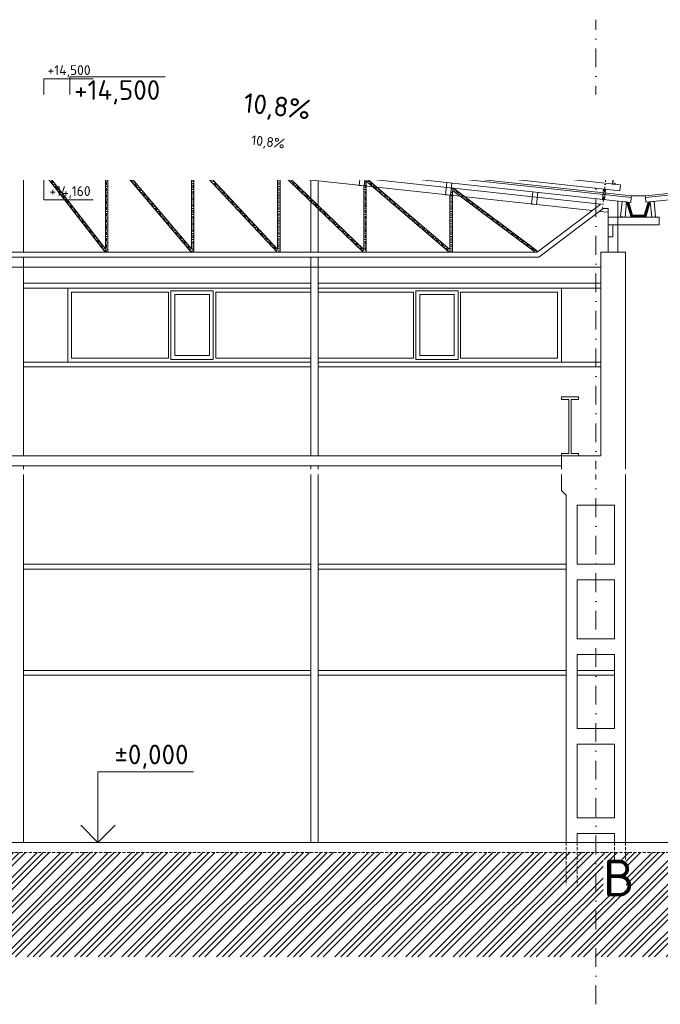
# Model space of a CAD drawing. Header units: millimetres. Extents: x -15830 to 4680139, y -28864 to 2281735.
# Tile 16 of 256: x 138006 to 151022, y 46358 to 66378. Entities that reach past the tile are written whole.
import ezdxf
from ezdxf import colors
from ezdxf.entities.mleader import LeaderData, LeaderLine
from ezdxf.enums import TextEntityAlignment as Align
from ezdxf.math import Vec2, Vec3

# ---------------------------------------------------------------- set-up
doc = ezdxf.new("R2010")
doc.units = ezdxf.units.MM
for name, pattern in [('CENTERX2', [101.6, 63.5, -12.7, 12.7, -12.7]), ('DASHDOT', [25.4, 12.7, -6.35, 0, -6.35]), ('HIDDEN', [9.525, 6.35, -3.175])]:
    doc.linetypes.add(name, pattern=pattern)
for name, color, linetype, lineweight in [('A99_FVE_řez', 6, 'Continuous', 5), ('A99_N_kce-pohl', 1, 'Continuous', 9), ('A99_N_kce-rez-sil', 6, 'Continuous', 18), ('A99_N_koty-100', 160, 'Continuous', 9), ('A99_N_koty-200-vysk', 6, 'Continuous', 9), ('A99_N_koty-vysk', 160, 'Continuous', 5), ('A99_N_txt-popis-200', 240, 'Continuous', 5), ('A99_N_txt-popis-50', 240, 'Continuous', 9), ('A99_N_txt-popis-50 @ 200', 240, 'Continuous', 9), ('A99_N_txt-popis-50 @ 50', 240, 'Continuous', 9), ('A99_S_kce-pohl', 7, 'Continuous', 5), ('A99_S_kce-rez-sil', 7, 'Continuous', 15), ('A99_S_osy', 1, 'CENTERX2', 5), ('A99_S_sraf', 252, 'Continuous', 9)]:
    doc.layers.add(name, color=color, linetype=linetype, lineweight=lineweight)
doc.styles.add('A99_kota', font='isocpeur.ttf', dxfattribs={"height": 2})
doc.styles.add('A99_popis', font='isocpeur.ttf')
doc.styles.add('ad_popis 100', font='isocpeur.ttf', dxfattribs={"height": 200})

# ---------------------------------------------------------------- blocks, each defined once
blk = doc.blocks.new('*U31')
at = {"color": 0, "linetype": 'ByBlock', "lineweight": -2}
blk.add_line((-3, 0), (7, 0), dxfattribs=at)
for points in [[(-1.75, -1.75), (0, 0), (1.75, -1.75)], [(0, 0), (0, -10.3), (0, -10.3), (10, -10.3)]]:
    blk.add_lwpolyline(points, dxfattribs=at)
at = {"color": 0, "linetype": 'ByBlock', "lineweight": -2, "style": 'A99_kota'}
for tag, p in [('VYSKA', (9.5, -7.55)), ('POPIS', (9.5, -10.8))]:
    blk.add_attdef(tag, text='', height=2, dxfattribs=at).set_placement(p, align=Align.TOP_RIGHT)
blk = doc.blocks.new('*U30')
at = {"color": 0, "linetype": 'ByBlock', "lineweight": -2}
blk.add_line((-3, 0), (7, 0), dxfattribs=at)
for points in [[(0, 0), (0, 10.3), (0, 10.3), (10, 10.3)], [(-1.75, 1.75), (0, 0), (1.75, 1.75)]]:
    blk.add_lwpolyline(points, dxfattribs=at)
at = {"color": 0, "linetype": 'ByBlock', "lineweight": -2, "style": 'A99_kota'}
for tag, p in [('VYSKA', (9.5, 13.05)), ('POPIS', (9.5, 9.8))]:
    blk.add_attdef(tag, text='', height=2, dxfattribs=at).set_placement(p, align=Align.TOP_RIGHT)
blk = doc.blocks.new('*U60')
at = {"color": 0, "linetype": 'ByBlock', "lineweight": -2}
blk.add_line((-3, 0), (7, 0), dxfattribs=at)
for points in [[(0, 0), (0, 5.35), (0, 5.35), (9.7, 5.35)], [(-1.75, 1.75), (0, 0), (1.75, 1.75)]]:
    blk.add_lwpolyline(points, dxfattribs=at)
at = {"color": 0, "linetype": 'ByBlock', "lineweight": -2, "style": 'A99_kota'}
blk.add_attdef('POPIS', text='', height=2, rotation=360, dxfattribs=at).set_placement((9.2, 5.85), align=Align.BOTTOM_RIGHT)
blk.add_attdef('VYSKA', text='', height=2, rotation=360, dxfattribs=at).set_placement((9.2, 4.6), align=Align.TOP_RIGHT)
blk = doc.blocks.new('*U36')
at = {"color": 0, "linetype": 'ByBlock', "lineweight": -2}
blk.add_line((-3, 0), (7, 0), dxfattribs=at)
for points in [[(0, 0), (0, 7.2), (0, 7.2), (9.7, 7.2)], [(-1.75, 1.75), (0, 0), (1.75, 1.75)]]:
    blk.add_lwpolyline(points, dxfattribs=at)
at = {"color": 0, "linetype": 'ByBlock', "lineweight": -2, "style": 'A99_kota'}
for tag, p in [('VYSKA', (9.2, 9.95)), ('POPIS', (9.2, 6.7))]:
    blk.add_attdef(tag, text='', height=2, dxfattribs=at).set_placement(p, align=Align.TOP_RIGHT)
blk = doc.blocks.new('*U49')
at = {"color": 0, "linetype": 'ByBlock', "lineweight": -2}
blk.add_line((-3, 0), (7, 0), dxfattribs=at)
for points in [[(0, 0), (0, 5), (0, 5), (9.7, 5)], [(-1.75, 1.75), (0, 0), (1.75, 1.75)]]:
    blk.add_lwpolyline(points, dxfattribs=at)
at = {"color": 0, "linetype": 'ByBlock', "lineweight": -2, "style": 'A99_kota'}
for tag, p in [('VYSKA', (9.2, 7.75)), ('POPIS', (9.2, 4.5))]:
    blk.add_attdef(tag, text='', height=2, dxfattribs=at).set_placement(p, align=Align.TOP_RIGHT)
blk = doc.blocks.new('*U1031')
at = {"layer": 'A99_N_txt-popis-50 @ 50', "lineweight": 9}
ml = blk.add_multileader_mtext('Standard', dxfattribs=at)
ml.set_content('\\A1;{\\C256;odvodňovací systém \\Pbude součásti \\Pdodávky opláštění}', color=1, style='A99_popis')
ml.set_leader_properties(color=256, linetype='ByLayer', lineweight=-1)
ml.build(insert=Vec2(0, 0))
ml.multileader.update_dxf_attribs({"dogleg_length": 1, "arrow_head_size": 75, "scale": 50})
ctx = ml.context
ctx.base_point, ctx.scale, ctx.char_height, ctx.arrow_head_size, ctx.landing_gap_size, ctx.plane_origin = Vec3(123700, 63924), 50, 100, 75, 62.5, Vec3(117789, 60438)
notes = []
notes.append((ctx, [(1, (1, 1, 0), (125182, 63924), (-1, 0), 146, [(0, [(125182, 62678)], 0, [])])]))
ctx.mtext.insert, ctx.mtext.width, ctx.mtext.defined_height, ctx.mtext.flow_direction = Vec3(123763, 63989), 1255, 15.9, 5
ctx.mtext.has_bg_fill, ctx.mtext.bg_color, ctx.mtext.bg_scale_factor, ctx.mtext.bg_transparency, ctx.mtext.use_window_bg_color = 1, -1073741824, 1, 0, 1
for ctx, leaders in notes:
    for number, flags, end, landing, length, lines in leaders:
        leader = LeaderData()
        leader.index, (leader.has_last_leader_line, leader.has_dogleg_vector, leader.attachment_direction) = number, flags
        leader.last_leader_point, leader.dogleg_vector, leader.dogleg_length = Vec3(end), Vec3(landing), length
        for number, points, colour, breaks in lines:
            line = LeaderLine()
            line.index, line.vertices, line.color, line.breaks = number, Vec3.list(points), colors.encode_raw_color(colour), breaks
            leader.lines.append(line)
        ctx.leaders.append(leader)
at = {"layer": 'A99_N_txt-popis-50 @ 200', "lineweight": 9}
ml = blk.add_multileader_mtext('Standard', dxfattribs=at)
ml.set_content('\\A1;{\\C256;odvodňovací systém \\Pbude součásti \\Pdodávky opláštění}', color=1, style='A99_popis')
ml.set_leader_properties(color=256, linetype='ByLayer', lineweight=-1)
ml.build(insert=Vec2(0, 0))
ml.multileader.update_dxf_attribs({"dogleg_length": 1, "arrow_head_size": 300, "scale": 200})
ctx = ml.context
ctx.base_point, ctx.scale, ctx.char_height, ctx.arrow_head_size, ctx.landing_gap_size, ctx.plane_origin = Vec3(114277, 64593), 200, 400, 300, 250, Vec3(117789, 60438)
notes = []
notes.append((ctx, [(1, (1, 1, 0), (124507, 64593), (-1, 0), 4890, [(0, [(125182, 62678)], 0, [])])]))
ctx.mtext.insert, ctx.mtext.width, ctx.mtext.defined_height, ctx.mtext.flow_direction = Vec3(114527, 64853), 5020, 63.5, 5
ctx.mtext.has_bg_fill, ctx.mtext.bg_color, ctx.mtext.bg_scale_factor, ctx.mtext.bg_transparency, ctx.mtext.use_window_bg_color = 1, -1073741824, 1, 0, 1
for ctx, leaders in notes:
    for number, flags, end, landing, length, lines in leaders:
        leader = LeaderData()
        leader.index, (leader.has_last_leader_line, leader.has_dogleg_vector, leader.attachment_direction) = number, flags
        leader.last_leader_point, leader.dogleg_vector, leader.dogleg_length = Vec3(end), Vec3(landing), length
        for number, points, colour, breaks in lines:
            line = LeaderLine()
            line.index, line.vertices, line.color, line.breaks = number, Vec3.list(points), colors.encode_raw_color(colour), breaks
            leader.lines.append(line)
        ctx.leaders.append(leader)

msp = doc.modelspace()

# ---------------------------------------------------------------- hatches: boundary and pattern name
at = {"layer": 'A99_S_sraf', "lineweight": 0, "transparency": 33554562}
h = msp.add_hatch(dxfattribs=at)
h.set_pattern_fill('HONEY', color=256, scale=75, angle=-90)
h.set_pattern_definition([(182.86, (150438.1694, 62485.6834), (-13.63988, -8.81053), [9.375, -18.75]), (302.86, (150438.1694, 62485.6834), (14.45009, -7.40722), [9.375, -18.75]), (242.86, (150438.1694, 62485.6834), (0.8102, -16.21775), [-18.75, 9.375])])
h.paths.add_polyline_path([(150426.496, 62363.252), (150727.44, 62364.57), (150816.989, 62673.903), (150774.105, 62669.614), (150696.714, 62402.281), (150456.84, 62402.281), (150379.933, 62667.942), (150336.942, 62672.601)])
at = {"layer": 'A99_S_sraf', "linetype": 'Continuous', "lineweight": 0}
h = msp.add_hatch(dxfattribs=at)
h.set_pattern_fill('ZEM_PUVODNI', color=256, scale=85, angle=-90)
h.set_pattern_definition([(45, (126911.63, 55308.25), (-240.4163, 240.4163), []), (45, (127031.84, 55308.25), (-240.4163, 240.4163), []), (45, (127152.05, 55308.25), (-240.4163, 240.4163), [])])
h.paths.add_polyline_path([(108826.665, 48835.896), (121285.505, 49190.847), (124861.07, 49298.114), (125032.026, 48702.972), (125341.633, 48763.252), (125711.633, 48763.252), (125711.633, 49448.252), (209961.633, 49448.252), (209961.633, 47323.252), (108824.133, 47323.252)])

# ---------------------------------------------------------------- linework, layer by layer
at = {"layer": 'A99_FVE_řez', "lineweight": 5, "ltscale": 2}
for points in [[(150189.915, 63372.515), (138202.595, 64671.539), (138205.827, 64701.365), (150193.148, 63402.34)], [(138316.387, 64654.179), (138256.737, 64660.643), (138254.582, 64640.759), (138249.611, 64641.298), (138252.304, 64666.152), (138321.897, 64658.611), (138284.728, 64315.619), (138324.495, 64311.31), (138326.65, 64331.193), (138331.621, 64330.654), (138328.927, 64305.8), (138279.219, 64311.187), (138316.387, 64654.179)], [(138310.216, 64690.052), (138311.294, 64699.994), (138907.801, 64635.353), (138906.724, 64625.411)], [(138934.064, 64622.448), (138935.141, 64632.39), (139531.649, 64567.748), (139530.572, 64557.807)], [(139560.397, 64554.575), (139561.474, 64564.516), (140157.982, 64499.875), (140156.905, 64489.933)], [(140041.289, 64467.257), (139981.638, 64473.721), (139979.483, 64453.838), (139974.513, 64454.376), (139977.206, 64479.231), (140046.798, 64471.689), (140009.63, 64128.697), (140049.397, 64124.388), (140051.552, 64144.272), (140056.522, 64143.733), (140053.829, 64118.878), (140004.12, 64124.265), (140041.289, 64467.257)], [(140184.245, 64486.97), (140185.322, 64496.912), (140781.83, 64432.271), (140780.753, 64422.329)], [(150214.344, 63017.819), (138095.295, 64331.118), (138082.367, 64211.816), (150201.416, 62898.517)], [(140808.092, 64419.366), (140809.17, 64429.308), (141405.678, 64364.666), (141404.6, 64354.725)], [(141434.426, 64351.493), (141435.503, 64361.434), (142032.011, 64296.793), (142030.933, 64286.851)], [(141716.481, 64285.722), (141656.831, 64292.186), (141654.676, 64272.303), (141649.705, 64272.842), (141652.398, 64297.696), (141721.991, 64290.155), (141684.822, 63947.163), (141724.589, 63942.853), (141726.744, 63962.737), (141731.715, 63962.198), (141729.022, 63937.344), (141679.313, 63942.73), (141716.481, 64285.722)], [(142063.244, 64283.35), (142064.322, 64293.292), (142660.829, 64228.65), (142659.752, 64218.708)], [(142689.577, 64215.476), (142690.655, 64225.418), (143287.162, 64160.776), (143286.085, 64150.835)], [(143313.425, 64147.872), (143314.502, 64157.814), (143911.01, 64093.172), (143909.933, 64083.23)], [(143391.674, 64104.187), (143332.023, 64110.652), (143329.869, 64090.768), (143324.898, 64091.307), (143327.591, 64116.161), (143397.184, 64108.62), (143360.015, 63765.628), (143399.782, 63761.318), (143401.937, 63781.202), (143406.908, 63780.663), (143404.214, 63755.809), (143354.505, 63761.196), (143391.674, 64104.187)], [(143939.758, 64079.998), (143940.835, 64089.94), (144537.343, 64025.299), (144536.266, 64015.357)], [(144563.606, 64012.394), (144564.683, 64022.336), (145161.191, 63957.695), (145160.114, 63947.753)], [(145066.867, 63922.653), (145007.216, 63929.117), (145005.061, 63909.233), (145000.09, 63909.772), (145002.784, 63934.626), (145072.376, 63927.085), (145035.207, 63584.093), (145074.974, 63579.784), (145077.129, 63599.667), (145082.1, 63599.128), (145079.407, 63574.274), (145029.698, 63579.661), (145066.867, 63922.653)], [(145791.418, 63879.34), (145792.495, 63889.282), (145195.987, 63953.924), (145194.91, 63943.982)], [(146415.265, 63811.736), (146416.343, 63821.678), (145819.835, 63886.32), (145818.757, 63876.378)], [(147046.569, 63743.324), (147047.647, 63753.266), (146451.139, 63817.907), (146450.061, 63807.966)], [(146742.059, 63741.118), (146682.408, 63747.582), (146680.254, 63727.698), (146675.283, 63728.237), (146677.976, 63753.092), (146747.569, 63745.55), (146710.4, 63402.558), (146750.167, 63398.249), (146752.322, 63418.132), (146757.293, 63417.594), (146754.599, 63392.739), (146704.89, 63398.126), (146742.059, 63741.118)], [(147670.417, 63675.72), (147671.494, 63685.662), (147074.987, 63750.303), (147073.909, 63740.361)], [(148296.75, 63607.846), (148297.827, 63617.788), (147701.32, 63682.43), (147700.242, 63672.488)], [(148920.598, 63540.242), (148921.675, 63550.184), (148325.167, 63614.825), (148324.09, 63604.884)], [(148417.252, 63559.583), (148357.601, 63566.047), (148355.446, 63546.164), (148350.475, 63546.702), (148353.169, 63571.557), (148422.761, 63564.015), (148385.592, 63221.023), (148425.36, 63216.714), (148427.514, 63236.597), (148432.485, 63236.059), (148429.792, 63211.204), (148380.083, 63216.591), (148417.252, 63559.583)], [(149546.931, 63472.369), (149548.008, 63482.31), (148951.5, 63546.952), (148950.423, 63537.01)], [(150168.293, 63405.034), (150169.37, 63414.975), (149572.863, 63479.617), (149571.785, 63469.675)], [(150089.959, 63378.318), (150030.308, 63384.782), (150028.153, 63364.898), (150023.182, 63365.437), (150025.876, 63390.291), (150095.468, 63382.75), (150058.3, 63039.758), (150098.067, 63035.448), (150100.221, 63055.332), (150105.192, 63054.793), (150102.499, 63029.939), (150052.79, 63035.326), (150089.959, 63378.318)]]:
    msp.add_lwpolyline(points, close=True, dxfattribs=at)
at = {"layer": 'A99_FVE_řez', "linetype": 'DASHDOT', "lineweight": 5, "ltscale": 8}
for points in [[(138392.626, 64429.506), (138324.214, 63798.202)], [(141422.388, 64101.181), (141353.976, 63469.877)], [(145147.206, 63697.535), (145078.794, 63066.231)], [(149917.652, 63180.579), (149849.24, 62549.275)]]:
    msp.add_lwpolyline(points, dxfattribs=at)
at = {"layer": 'A99_FVE_řez', "lineweight": 5}
for points in [[(138345.27, 64178.145), (138385.037, 64173.835), (138362.412, 63965.058), (138322.645, 63969.367)], [(141375.032, 63849.82), (141414.799, 63845.51), (141392.174, 63636.733), (141352.407, 63641.042)], [(145099.85, 63446.174), (145139.617, 63441.865), (145116.992, 63233.087), (145077.225, 63237.396)], [(149910.063, 62924.908), (149870.296, 62929.217), (149847.672, 62720.44), (149887.439, 62716.13)]]:
    msp.add_lwpolyline(points, close=True, dxfattribs=at)
at = {"layer": 'A99_N_kce-pohl', "lineweight": 5}
for p, q in [((139778.163, 63877.171), (144937.955, 63318.022)), ((139782.473, 63916.938), (144942.265, 63357.789)), ((144946.035, 63392.585), (139786.244, 63951.734))]:
    msp.add_line(p, q, dxfattribs=at)
at = {"layer": 'A99_N_kce-pohl'}
for p, q in [((143921.633, 60918.252), (138086.633, 60918.252)), ((138981.633, 59418.252), (138981.633, 60918.252)), ((138981.633, 60918.252), (143921.633, 60918.252)), ((144071.633, 60918.252), (149011.633, 60918.252)), ((149011.633, 60918.252), (149011.633, 59418.252)), ((139061.633, 60838.252), (139061.633, 59498.252)), ((141029.133, 60838.252), (139061.633, 60838.252)), ((141029.133, 59498.252), (141029.133, 60838.252)), ((143921.633, 60838.252), (141989.133, 60838.252)), ((141989.133, 59498.252), (141989.133, 60838.252)), ((144071.633, 60838.252), (146004.133, 60838.252)), ((146004.133, 59498.252), (146004.133, 60838.252)), ((146964.133, 60838.252), (148931.633, 60838.252)), ((146964.133, 59498.252), (146964.133, 60838.252)), ((148931.633, 60838.252), (148931.633, 59498.252)), ((139061.633, 59498.252), (141029.133, 59498.252)), ((141989.133, 59498.252), (143921.633, 59498.252)), ((146004.133, 59498.252), (144071.633, 59498.252)), ((148931.633, 59498.252), (146964.133, 59498.252)), ((143921.633, 59418.252), (138086.633, 59418.252)), ((143921.633, 59418.252), (138981.633, 59418.252)), ((149011.633, 59418.252), (144071.633, 59418.252))]:
    msp.add_line(p, q, dxfattribs=at)
at = {"layer": 'A99_N_kce-pohl', "lineweight": 5}
for points in [[(139782.473, 63916.938), (139786.244, 63951.734)], [(144942.265, 63357.789), (144946.035, 63392.585)], [(144946.035, 63392.585), (150436.165, 62797.639)], [(150720.676, 62764.77), (150717.193, 62799.596), (152727.168, 63000.594), (152736.621, 62906.065)], [(150432.682, 62762.811), (150436.165, 62797.639)], [(150436.165, 62797.639), (150717.389, 62797.639)]]:
    msp.add_lwpolyline(points, dxfattribs=at)
at = {"layer": 'A99_N_kce-pohl'}
for points in [[(141939.133, 59468.252), (141079.133, 59468.252), (141079.133, 60868.252), (141939.133, 60868.252)], [(146054.133, 59468.252), (146914.133, 59468.252), (146914.133, 60868.252), (146054.133, 60868.252)], [(141859.133, 59548.252), (141159.133, 59548.252), (141159.133, 60788.252), (141859.133, 60788.252)], [(146134.133, 59548.252), (146834.133, 59548.252), (146834.133, 60788.252), (146134.133, 60788.252)]]:
    msp.add_lwpolyline(points, close=True, dxfattribs=at)
at = {"layer": 'A99_N_kce-rez-sil'}
for p, q in [((138011.633, 64108.838), (136227.848, 63915.535)), ((138011.633, 64108.838), (139782.473, 63916.938)), ((150432.682, 62762.811), (144942.265, 63357.789)), ((150422.732, 62663.304), (144931.491, 63258.371))]:
    msp.add_line(p, q, dxfattribs=at)
at = {"layer": 'A99_N_kce-rez-sil', "lineweight": 5}
for points in [[(136224.078, 63950.331), (138011.633, 64144.042)], [(139786.244, 63951.734), (138011.633, 64144.042)]]:
    msp.add_lwpolyline(points, dxfattribs=at)
at = {"layer": 'A99_N_kce-rez-sil'}
for points in [[(136238.622, 63816.117), (138011.633, 64008.252)], [(139771.699, 63817.52), (138011.633, 64008.252)], [(139771.699, 63817.52), (139782.473, 63916.938)], [(144931.491, 63258.371), (144942.265, 63357.789)], [(150730.626, 62665.266), (152740.601, 62866.264), (152730.651, 62965.768), (150720.676, 62764.77), (150730.626, 62665.266)], [(150422.732, 62663.304), (150432.682, 62762.811)]]:
    msp.add_lwpolyline(points, dxfattribs=at)
at = {"layer": 'A99_N_koty-100'}
for points in [[(143521.324, 63662.902), (142760.843, 63745.93)], [(143521.324, 63662.902), (143451.109, 63710.806)], [(143521.324, 63662.902), (143442.426, 63631.279)]]:
    msp.add_lwpolyline(points, dxfattribs=at)
at = {"layer": 'A99_N_koty-200-vysk', "lineweight": 5}
for points in [[(144035.277, 64171.369), (142514.183, 64336.205)], [(144035.277, 64171.369), (143894.769, 64267.064)], [(144035.277, 64171.369), (143877.532, 64107.995)]]:
    msp.add_lwpolyline(points, dxfattribs=at)
at = {"layer": 'A99_S_kce-pohl'}
for p, q in [((126211.633, 62628.942), (138011.633, 63907.667)), ((149811.633, 62628.942), (138011.633, 63907.667)), ((126384.637, 62496.811), (138011.696, 63756.795)), ((149638.629, 62496.811), (138011.571, 63756.795)), ((138086.633, 63749.245), (138086.633, 61648.252)), ((138115.519, 63745.531), (139740.779, 61648.252)), ((138139.529, 63796.175), (139747.407, 61721.326)), ((139771.699, 63817.52), (144931.491, 63258.371)), ((139808.458, 63712.951), (141497.407, 61716.511)), ((139747.407, 63568.689), (139747.407, 61721.326)), ((139797.407, 63648.598), (139797.407, 61648.252)), ((139797.407, 63648.598), (141489.661, 61648.252)), ((141547.407, 63463.693), (141547.407, 61648.252)), ((141547.407, 63463.693), (143238.243, 61648.252)), ((141560.405, 63523.098), (143247.407, 61711.776)), ((141497.407, 63379.047), (141497.407, 61716.511)), ((143297.407, 63278.694), (143297.407, 61648.252)), ((143297.407, 63278.694), (144986.411, 61648.252)), ((143312.954, 63333.181), (144997.407, 61707.133)), ((143247.407, 63189.406), (143247.407, 61711.776)), ((143921.633, 63116.926), (143921.633, 61648.252)), ((144071.633, 63100.671), (144071.633, 61648.252)), ((145047.407, 63093.585), (145047.407, 61648.252)), ((145047.407, 63093.585), (146733.987, 61648.252)), ((145066.388, 63143.167), (146747.407, 61702.6)), ((144997.407, 62999.764), (144997.407, 61707.133)), ((146797.407, 62908.348), (146797.407, 61648.252)), ((146797.407, 62908.348), (148480.69, 61648.252)), ((146821.184, 62953.006), (148522.407, 61679.481)), ((146747.407, 62810.123), (146747.407, 61702.6)), ((150161.633, 61648.252), (150161.633, 62691.599)), ((148522.407, 61648.252), (149811.633, 62628.942)), ((148556.118, 61548.252), (149862.702, 62542.145)), ((149961.633, 62462.392), (149783.268, 62481.721)), ((149961.633, 62542.145), (149862.702, 62542.145)), ((149961.633, 61648.252), (149961.633, 62542.145)), ((127467.148, 61548.252), (148556.118, 61548.252)), ((127500.859, 61648.252), (148522.407, 61648.252)), ((138086.633, 61548.252), (138086.633, 57508.252)), ((143921.633, 61548.252), (143921.633, 57508.252)), ((144071.633, 61548.252), (144071.633, 57508.252)), ((149811.633, 61648.252), (149811.633, 57508.252)), ((149811.633, 61648.252), (150311.633, 61648.252)), ((150311.633, 61648.252), (150311.633, 49648.252)), ((126211.633, 61348.252), (149811.633, 61348.252)), ((143921.633, 61018.252), (138086.633, 61018.252)), ((149811.633, 61018.252), (144071.633, 61018.252)), ((149811.633, 60918.252), (144071.633, 60918.252)), ((143921.633, 59318.252), (138086.633, 59318.252)), ((149811.633, 59418.252), (144071.633, 59418.252)), ((149811.633, 59318.252), (144071.633, 59318.252)), ((149011.633, 57508.252), (127011.633, 57508.252)), ((149011.633, 57508.252), (149811.633, 57508.252)), ((149011.633, 57508.252), (149011.633, 56808.252)), ((149011.633, 57308.252), (127011.633, 57308.252)), ((138086.633, 57308.252), (138086.633, 49648.252)), ((143921.633, 57308.252), (143921.633, 49648.252)), ((144071.633, 57308.252), (144071.633, 49648.252)), ((149011.633, 56808.252), (149111.633, 56708.252)), ((149111.633, 56708.252), (149111.633, 49648.252)), ((149331.633, 56508.252), (149331.633, 55308.252)), ((150091.633, 56508.252), (149331.633, 56508.252)), ((150091.633, 56508.252), (150091.633, 55308.252)), ((143921.633, 55308.252), (138086.633, 55308.252)), ((149111.633, 55308.252), (144071.633, 55308.252)), ((150091.633, 55308.252), (149331.633, 55308.252)), ((143921.633, 55208.252), (138086.633, 55208.252)), ((149111.633, 55208.252), (144071.633, 55208.252)), ((149331.633, 54988.252), (149331.633, 53788.252)), ((150091.633, 54988.252), (149331.633, 54988.252)), ((150091.633, 54988.252), (150091.633, 53788.252)), ((150091.633, 53788.252), (149331.633, 53788.252)), ((149331.633, 53468.252), (149331.633, 51968.252)), ((150091.633, 53468.252), (149331.633, 53468.252)), ((150091.633, 53468.252), (150091.633, 51968.252)), ((143921.633, 53148.252), (138086.633, 53148.252)), ((149111.633, 53148.252), (144071.633, 53148.252)), ((149331.633, 53148.252), (150091.633, 53148.252)), ((143921.633, 53048.252), (138086.633, 53048.252)), ((149111.633, 53048.252), (144071.633, 53048.252)), ((149331.633, 53048.252), (150091.633, 53048.252)), ((150091.633, 51968.252), (149331.633, 51968.252)), ((149331.633, 51648.252), (149331.633, 50148.252)), ((150091.633, 51648.252), (149331.633, 51648.252)), ((150091.633, 51648.252), (150091.633, 50148.252)), ((150091.633, 50148.252), (149331.633, 50148.252)), ((149331.633, 49828.252), (149331.633, 49648.252)), ((150091.633, 49828.252), (149331.633, 49828.252)), ((150091.633, 49828.252), (150091.633, 49648.252))]:
    msp.add_line(p, q, dxfattribs=at)
at = {"layer": 'A99_S_kce-pohl', "linetype": 'DASHDOT', "ltscale": 5}
for p, q in [((138022.407, 63906.499), (139772.407, 61648.252)), ((139772.407, 63716.858), (139772.407, 61648.252)), ((139772.407, 63716.858), (141522.407, 61648.252)), ((141522.407, 63527.216), (141522.407, 61648.252)), ((141522.407, 63527.216), (143272.407, 61648.252)), ((143272.407, 63337.575), (143272.407, 61648.252)), ((143272.407, 63337.575), (145022.407, 61648.252)), ((145022.407, 63147.933), (145022.407, 61648.252)), ((145022.407, 63147.933), (146772.407, 61648.252)), ((146772.407, 62958.292), (146772.407, 61648.252)), ((146772.407, 62958.292), (148522.407, 61648.252))]:
    msp.add_line(p, q, dxfattribs=at)
at = {"layer": 'A99_S_kce-pohl'}
msp.add_lwpolyline([(151001.633, 62363.252), (151001.633, 62208.252), (149961.633, 62208.252), (149961.633, 62363.252)], close=True, dxfattribs=at)
at = {"layer": 'A99_S_kce-rez-sil', "linetype": 'Continuous'}
for p, q in [((149011.633, 58708.252), (149361.633, 58708.252)), ((149011.633, 58708.252), (149011.633, 58658.252)), ((149361.633, 58708.252), (149361.633, 58658.252)), ((149011.633, 58658.252), (149161.633, 58658.252)), ((149161.633, 58658.252), (149161.633, 57558.252)), ((149211.633, 58658.252), (149211.633, 57558.252)), ((149361.633, 58658.252), (149211.633, 58658.252)), ((149011.633, 57508.252), (149011.633, 57558.252)), ((149011.633, 57558.252), (149161.633, 57558.252)), ((149011.633, 57508.252), (149361.633, 57508.252)), ((149361.633, 57558.252), (149211.633, 57558.252)), ((149361.633, 57508.252), (149361.633, 57558.252))]:
    msp.add_line(p, q, dxfattribs=at)
at = {"layer": 'A99_S_kce-rez-sil', "color": 7, "linetype": 'Continuous', "lineweight": 15}
msp.add_line((125711.633, 49648.252), (152741.633, 49648.252), dxfattribs=at)
at = {"layer": 'A99_S_kce-rez-sil', "color": 7, "linetype": 'HIDDEN', "lineweight": 5, "ltscale": 10}
msp.add_line((125711.633, 49448.252), (209961.633, 49448.252), dxfattribs=at)
at = {"layer": 'A99_S_kce-rez-sil', "lineweight": 20}
for points in [[(138061.342, 64002.865), (138034.408, 63754.32), (138133.826, 63743.547), (138160.76, 63992.092)], [(139672.281, 63828.293), (139645.347, 63579.748), (139744.765, 63568.975), (139771.699, 63817.52)], [(141433.762, 63637.408), (141406.828, 63388.863), (141506.246, 63378.089), (141533.18, 63626.634)], [(143183.762, 63447.766), (143156.828, 63199.221), (143256.246, 63188.448), (143283.18, 63436.993)], [(144931.491, 63258.371), (144905.913, 63009.679), (145005.331, 62998.906), (145032.265, 63247.451)], [(146683.762, 63068.483), (146656.828, 62819.939), (146756.246, 62809.165), (146783.18, 63057.71)], [(148433.762, 62878.842), (148406.828, 62630.297), (148506.246, 62619.524), (148533.18, 62868.068)]]:
    msp.add_lwpolyline(points, close=True, dxfattribs=at)
at = {"layer": 'A99_S_kce-rez-sil', "linetype": 'Continuous', "lineweight": 13}
for points in [[(150246.417, 62682.411), (150338.308, 62672.453), (150304.918, 62364.329), (150213.027, 62374.287)], [(150815.204, 62673.724), (150894.807, 62681.684), (150926.151, 62368.248), (150846.548, 62360.287)], [(149961.633, 62208.252), (149961.633, 61963.252), (150056.633, 61963.252), (150056.633, 62208.252)]]:
    msp.add_lwpolyline(points, close=True, dxfattribs=at)
at = {"layer": 'A99_S_kce-rez-sil', "linetype": 'Continuous', "lineweight": 5}
for points in [[(150816.989, 62673.903), (150727.058, 62363.252), (150426.496, 62363.252), (150336.942, 62672.601)], [(150379.933, 62667.942), (150456.84, 62402.281), (150696.714, 62402.281), (150774.105, 62669.614)]]:
    msp.add_lwpolyline(points, dxfattribs=at)
at = {"layer": 'A99_S_kce-rez-sil', "color": 7, "linetype": 'HIDDEN', "lineweight": 5, "ltscale": 10}
for points in [[(149111.633, 49648.252), (149111.633, 48778.252)], [(149331.633, 49648.252), (149331.633, 48778.252)], [(150091.633, 49648.252), (150091.633, 48778.252)], [(150311.633, 49648.252), (150311.633, 48778.252)]]:
    msp.add_lwpolyline(points, dxfattribs=at)
at = {"layer": 'A99_S_osy', "linetype": 'DASHDOT', "lineweight": 5, "ltscale": 30}
msp.add_lwpolyline([(149711.633, 46358.434), (149711.633, 66378.434)], dxfattribs=at)

# ---------------------------------------------------------------- block references
at = {"layer": 'A99_N_koty-200-vysk', "lineweight": 5}
ref = msp.add_blockref('*U60', (139021.633, 64148.252), dxfattribs=dict(at, xscale=200, yscale=200, zscale=200))
ref.add_attrib('VYSKA', '+14,500', dxfattribs={"layer": '0', "color": 0, "linetype": 'ByBlock', "lineweight": -2, "height": 400, "style": 'A99_kota'}).set_placement((140861.633, 65148.252), align=Align.TOP_RIGHT)
at = {"layer": 'A99_N_koty-200-vysk', "lineweight": 5, "xscale": 200, "yscale": 200, "zscale": 200}
for name, p, values in [('*U49', (151431.633, 63208.252), {'VYSKA': '+13,560'}), ('*U36', (139596.633, 49648.252), {'VYSKA': '±0,000'})]:
    msp.add_blockref(name, p, dxfattribs=at).add_auto_attribs(values)
at = {"layer": 'A99_N_koty-vysk', "lineweight": 5, "xscale": 100, "yscale": 100, "zscale": 100}
for name, p, values in [('*U30', (138496.633, 64148.252), {'VYSKA': '+14,500'}), ('*U31', (138496.633, 63748.661), {'VYSKA': '+14,160'})]:
    msp.add_blockref(name, p, dxfattribs=at).add_auto_attribs(values)

# ---------------------------------------------------------------- texts
at = {"layer": 'A99_N_koty-100', "insert": (143402.599, 63957.528), "char_height": 200, "attachment_point": 3, "rotation": 353.7692759, "style": 'ad_popis 100'}
msp.add_mtext_dynamic_manual_height_columns('10,8%', width=645, gutter_width=1000, heights=[0], dxfattribs=at)
at = {"layer": 'A99_N_koty-200-vysk', "lineweight": 5, "insert": (143933.546, 64745.913), "char_height": 400, "attachment_point": 3, "rotation": 353.7692759, "style": 'ad_popis 100'}
msp.add_mtext_dynamic_manual_height_columns('10,8%', width=1290, gutter_width=2000, heights=[0], dxfattribs=at)

# ---------------------------------------------------------------- next in the draw order: block references
at = {"layer": 'A99_N_txt-popis-50'}
msp.add_blockref('*U1031', (0, 0), dxfattribs=at)

# ---------------------------------------------------------------- next in the draw order: texts
at = {"layer": 'A99_N_txt-popis-200', "color": 1, "lineweight": 0, "insert": (149861.633, 49301.75), "char_height": 750, "width": 465, "attachment_point": 1, "style": 'ad_popis 100', "bg_fill": 3, "box_fill_scale": 1, "bg_fill_color": 256, "bg_fill_transparency": 0}
msp.add_mtext('B', dxfattribs=at)

# ---------------------------------------------------------------- next in the draw order: leaders
at = {"layer": 'A99_N_txt-popis-50 @ 50', "lineweight": 9}
ml = msp.add_multileader_mtext('Standard', dxfattribs=at)
ml.set_content('\\A1;{\\C256;sanace ŽB sloupů}', color=1, style='A99_popis')
ml.set_leader_properties(color=256, linetype='ByLayer', lineweight=-1)
ml.build(insert=Vec2(0, 0))
ml.multileader.update_dxf_attribs({"dogleg_length": 3.225, "arrow_head_size": 50, "scale": 50})
ctx = ml.context
ctx.base_point, ctx.scale, ctx.char_height, ctx.arrow_head_size, ctx.landing_gap_size, ctx.plane_origin = Vec3(127319.133, 57168.252), 50, 100, 50, 62.5, Vec3(130919.133, 48907.461)
notes = []
notes.append((ctx, [(0, (1, 1, 0), (127157.883, 57168.252), (1, 0), 161.25, [(0, [(126616.633, 57168.252)], 0, [])])]))
ctx.mtext.insert, ctx.mtext.rotation, ctx.mtext.width, ctx.mtext.flow_direction = Vec3(127381.633, 57233.252), 6.283185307, 1128.75, 5
ctx.mtext.has_bg_fill, ctx.mtext.bg_color, ctx.mtext.bg_scale_factor, ctx.mtext.bg_transparency, ctx.mtext.use_window_bg_color = 1, -1073741824, 1, 0, 1
for ctx, leaders in notes:
    for number, flags, end, landing, length, lines in leaders:
        leader = LeaderData()
        leader.index, (leader.has_last_leader_line, leader.has_dogleg_vector, leader.attachment_direction) = number, flags
        leader.last_leader_point, leader.dogleg_vector, leader.dogleg_length = Vec3(end), Vec3(landing), length
        for number, points, colour, breaks in lines:
            line = LeaderLine()
            line.index, line.vertices, line.color, line.breaks = number, Vec3.list(points), colors.encode_raw_color(colour), breaks
            leader.lines.append(line)
        ctx.leaders.append(leader)

doc.saveas('drawing.dxf')
